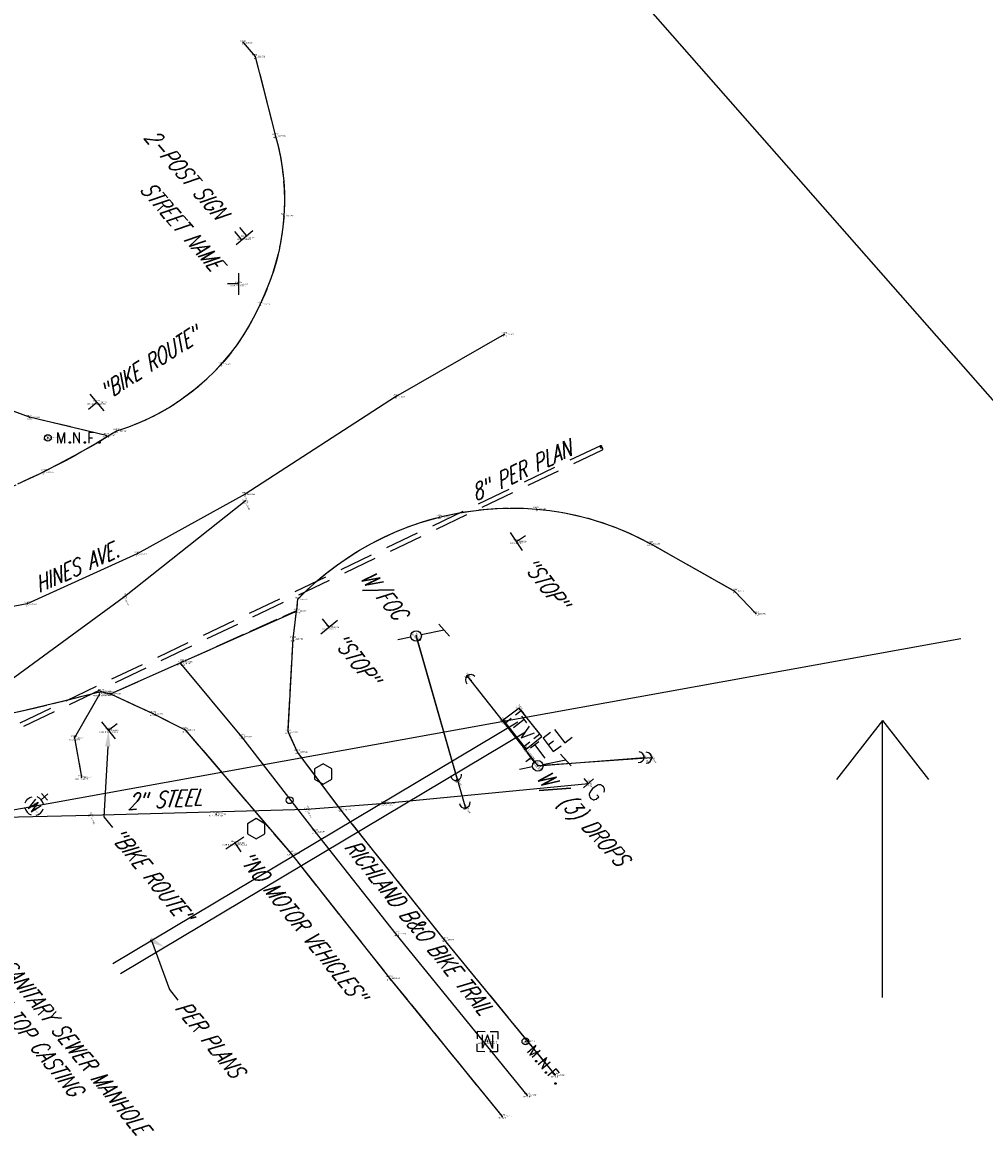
# Model space of a CAD drawing. Extents: x 0 to 213038, y 0 to 462006.
# Tile 15 of 106: x 190717 to 190859, y 408133 to 408300. Entities that reach past the tile are written whole.
import ezdxf
from ezdxf import colors
from ezdxf.entities.mleader import LeaderData, LeaderLine
from ezdxf.enums import TextEntityAlignment as Align
from ezdxf.math import Vec2, Vec3

# ---------------------------------------------------------------- set-up
doc = ezdxf.new("R2010")
doc.units = 0
doc.header["$LTSCALE"] = 20
doc.header["$MEASUREMENT"] = 0
for name, pattern in [('1-DASHED2', [0.1875, 0.125, -0.0625]), ('PV_X_EP', [0.27, 0.22, -0.05]), ('UT_X_SAN (no text)', [0.375, 0.25, -0.125])]:
    doc.linetypes.add(name, pattern=pattern)
doc.layers.get('0').update_dxf_attribs({"linetype": 'CONTINUOUS'})
for name, color, linetype in [('DT_X_BREAK_LINE', 4, 'CONTINUOUS'), ('PNTDESC', 3, 'CONTINUOUS'), ('PNTELEV', 5, 'CONTINUOUS'), ('PNTNO', 7, 'CONTINUOUS'), ('PNTS', 3, 'CONTINUOUS'), ('PNTS_Bellville Topo', 1, 'CONTINUOUS'), ('PNTS_DTU-7-22-2025', 1, 'CONTINUOUS'), ('PNTS_MONBOXES', 1, 'CONTINUOUS'), ('PNTS_TBC-7-16-2025', 1, 'CONTINUOUS'), ('PV_X_EOP', 240, 'PV_X_EP'), ('PV_X_PARKING_LOT', 9, '1-DASHED2'), ('RD_X_BLOCKS', 1, 'CONTINUOUS'), ('RW_X_TEXT', 9, 'CONTINUOUS'), ('SC_SCRATCH-6', 6, 'CONTINUOUS'), ('SN_X_BLOCKS', 94, 'CONTINUOUS'), ('SN_X_TEXT', 2, 'CONTINUOUS'), ('SV_X_CENTER_PAVT', 2, 'CONTINUOUS'), ('SV_X_MISC_BLOCKS', 2, 'CONTINUOUS'), ('SV_X_MON_BLOCKS_FOUNDMARK', 7, 'CONTINUOUS'), ('UT_X_GAS', 2, 'UT_X_GAS (Short)'), ('UT_X_GAS_BLOCKS', 2, 'CONTINUOUS'), ('UT_X_GAS_TEXT', 2, 'CONTINUOUS'), ('UT_X_GUY', 1, 'CONTINUOUS'), ('UT_X_SAN_STORM_LINE', 62, 'UT_X_SAN (no text)'), ('UT_X_SAN_TEXT', 62, 'CONTINUOUS'), ('UT_X_SAN_TEXT_DATA', 62, 'CONTINUOUS'), ('UT_X_TELE', 32, 'UT_X_TELEPHONE'), ('UT_X_TELE_BLOCKS', 32, 'CONTINUOUS'), ('UT_X_TELE_PER_PLANS', 32, 'UT_X_TELEPHONE'), ('UT_X_TELE_TEXT', 32, 'CONTINUOUS'), ('UT_X_WATER_BLOCKS', 150, 'CONTINUOUS'), ('UT_X_WATER_per_plans', 150, 'UT_X_WATER')]:
    doc.layers.add(name, color=color, linetype=linetype)
doc.layers.add('SC_SCRATCH-5', color=5, linetype='CONTINUOUS', plot=False)
doc.styles.add('LINETYPE', font='romans.shx', dxfattribs={"width": 0.9})
doc.styles.add('PTXT', font='TXT')
doc.styles.add('romans', font='romans.shx', dxfattribs={"width": 0.75, "oblique": 22.5})
doc.linetypes.add('UT_X_FOC', pattern='A,0.4,-0.13,0.4,-0.13,0.4,-0.13,0.4,-0.13,0.4,-0.13,0.4,["FOC",LINETYPE,S=0.1,R=0,X=0.06,Y=-0.05],-0.4', length=3.45)
doc.linetypes.add('UT_X_GAS (Short)', pattern='A,0.25,-0.15,0.25,-0.15,0.25,-0.15,0.25,-0.15,0.25,["G",LINETYPE,S=0.1,R=0,X=0.056,Y=-0.05],-0.2', length=2.05)
doc.linetypes.add('UT_X_TELEPHONE', pattern='A,0.3,-0.13,0.3,-0.13,0.3,-0.13,0.3,-0.13,0.3,["T",LINETYPE,S=0.1,R=0,X=0.062,Y=-0.05],-0.2', length=2.22)
doc.linetypes.add('UT_X_WATER', pattern='A,0.25,-0.15,0.25,-0.15,0.25,-0.15,0.25,-0.15,0.25,["W",LINETYPE,S=0.08,R=0,X=0.043,Y=-0.05],-0.2', length=2.05)

# ---------------------------------------------------------------- blocks, each defined once
blk = doc.blocks.new('SRVPNO1')
at = {"layer": 'PNTDESC', "style": 'PTXT'}
blk.add_attdef('DESC2', text='', height=1, dxfattribs=at).set_placement((0, -1.75), align=Align.CENTER)
at = {"layer": 'PNTELEV', "style": 'PTXT'}
blk.add_attdef('ELEV2', (1.5, -0.5), '', height=1, dxfattribs=at)
at = {"layer": 'PNTNO', "style": 'PTXT'}
blk.add_attdef('PT#', text='', height=1, dxfattribs=at).set_placement((0, 0.75), align=Align.CENTER)
blk = doc.blocks.new('MNAIL')
at = {"color": 9, "flags": 128}
for points in [[(0.072, -0.0404), (0.072, 0.0396), (0.0974, -0.0404), (0.1216, 0.0396), (0.1216, -0.0404)], [(0.1905, -0.0404), (0.1905, 0.0396), (0.2319, -0.0404), (0.2319, 0.0396)], [(0.3393, 0.0396), (0.3013, 0.0396), (0.3013, -0.0404)], [(0.3013, 0.0005), (0.3283, 0.0005)], [(0.1602, -0.0297), (0.163, -0.0297), (0.1646, -0.031), (0.1663, -0.0335), (0.1663, -0.0367), (0.1646, -0.0392), (0.163, -0.0404), (0.1602, -0.0404), (0.1585, -0.0392), (0.1569, -0.0367), (0.1569, -0.0335), (0.1585, -0.031), (0.1602, -0.0297)], [(0.271, -0.0297), (0.2737, -0.0297), (0.2754, -0.031), (0.277, -0.0335), (0.277, -0.0367), (0.2754, -0.0392), (0.2737, -0.0404), (0.271, -0.0404), (0.2693, -0.0392), (0.2677, -0.0367), (0.2677, -0.0335), (0.2693, -0.031), (0.271, -0.0297)], [(0.3785, -0.0297), (0.3812, -0.0297), (0.3829, -0.031), (0.3845, -0.0335), (0.3845, -0.0367), (0.3829, -0.0392), (0.3812, -0.0404), (0.3785, -0.0404), (0.3768, -0.0392), (0.3751, -0.0367), (0.3751, -0.0335), (0.3768, -0.031), (0.3785, -0.0297)]]:
    blk.add_lwpolyline(points, dxfattribs=at)
at = {"color": 9}
blk.add_circle((0, 0), 0.0249, dxfattribs=at)
blk = doc.blocks.new('MONBX')
at = {"flags": 128}
for points in [[(-0.075, 0.0189), (-0.075, 0.0751), (-0.0188, 0.0751)], [(-0.037, -0.05), (-0.037, 0.05), (0, -0.05), (0.037, 0.05), (0.037, -0.05)], [(0.0177, 0.0751), (0.0751, 0.0751), (0.0751, 0.0189)], [(-0.0188, -0.075), (-0.075, -0.075), (-0.075, -0.0189)], [(0.0751, -0.0189), (0.0751, -0.075), (0.0177, -0.075)]]:
    blk.add_lwpolyline(points, dxfattribs=at)
blk = doc.blocks.new('SGN1P')
for p, q in [((0, 0), (-0.08, 0)), ((0, 0.08), (0, -0.08))]:
    blk.add_line(p, q)
blk = doc.blocks.new('SGN2P')
for p, q in [((0, 0.024), (-0.08, 0.024)), ((0, 0.08), (0, -0.08)), ((0, -0.024), (-0.08, -0.024))]:
    blk.add_line(p, q)
blk = doc.blocks.new('DM')
at = {"lineweight": -2}
h = blk.add_hatch(color=2, dxfattribs=at)
edge = h.paths.add_edge_path()
edge.add_arc((0, 0), 0.01, 0, 360)
at = {"color": 2, "lineweight": -2}
blk.add_arc((0.04, 0), 0.04, 90, 270, dxfattribs=at)
blk = doc.blocks.new('GMRK')
for p, q in [((0, 0), (-0.0476, 0)), ((0, -0.05), (0, 0.05))]:
    blk.add_line(p, q)
at = {"flags": 128}
blk.add_lwpolyline([(0.1238, 0.0378), (0.1228, 0.0427), (0.1199, 0.0476), (0.115, 0.0526), (0.1081, 0.0585), (0.1032, 0.0604), (0.0992, 0.0614), (0.0933, 0.0624), (0.0815, 0.0624), (0.0766, 0.0614), (0.0736, 0.0604), (0.0697, 0.0585), (0.0618, 0.0526), (0.0569, 0.0457), (0.0539, 0.0378), (0.052, 0.027), (0.05, 0.0112), (0.05, -0.0094), (0.051, -0.0262), (0.0549, -0.039), (0.0608, -0.0508), (0.0658, -0.0547), (0.0717, -0.0586), (0.0825, -0.0626), (0.0933, -0.0626), (0.1041, -0.0606), (0.1081, -0.0586), (0.112, -0.0567), (0.116, -0.0527), (0.1199, -0.0468), (0.1238, -0.038), (0.1238, -0.0134), (0.1032, -0.0134)], dxfattribs=at)
blk = doc.blocks.new('TELP')
at = {"color": 32}
for p, q in [((0.1093, 0.1812), (0.0202, 0.0334)), ((0.0502, 0.1812), (0.1684, 0.1812))]:
    blk.add_line(p, q, dxfattribs=at)
blk.add_lwpolyline([(-0.0202, -0.0334), (-0.0717, -0.1188)], dxfattribs=at)
blk.add_circle((0, 0), 0.0391, dxfattribs=at)
blk = doc.blocks.new('TVLT')
at = {"flags": 128}
for points in [[(-0.0395, 0.075), (-0.11, 0.075), (-0.11, 0.02)], [(-0.0779, 0.05), (-0.0157, 0.05)], [(-0.0464, 0.05), (-0.0464, -0.05)], [(0.0158, 0.05), (0.0473, -0.05), (0.078, 0.05)], [(0.11, 0.02), (0.11, 0.075), (0.0395, 0.075)], [(-0.11, -0.02), (-0.11, -0.075), (-0.0395, -0.075)], [(0.0395, -0.075), (0.11, -0.075), (0.11, -0.02)]]:
    blk.add_lwpolyline(points, dxfattribs=at)
blk = doc.blocks.new('TMRK')
for p, q in [((0, 0), (-0.0497, 0)), ((0, -0.05), (0, 0.05))]:
    blk.add_line(p, q)
at = {"flags": 128}
for points in [[(0.0408, 0.0621), (0.1186, 0.0621)], [(0.0802, 0.0621), (0.0802, -0.0629)], [(0.2258, 0.0621), (0.1579, 0.0621), (0.1579, -0.0629), (0.2308, -0.0629)], [(0.1579, 0.0001), (0.2062, 0.0001)], [(0.2652, 0.0621), (0.2652, -0.0629), (0.3331, -0.0629)]]:
    blk.add_lwpolyline(points, dxfattribs=at)
blk = doc.blocks.new('WGV')
at = {"lineweight": -2}
for p, q in [((0.0317, 0.1018), (-0.0318, 0.1018)), ((0, 0.07), (0, 0.1336))]:
    blk.add_line(p, q, dxfattribs=at)
at = {"lineweight": -2, "flags": 128}
blk.add_lwpolyline([(-0.0318, 0.041), (-0.0159, -0.0452), (0, 0.041), (0.016, -0.0452), (0.0318, 0.041)], dxfattribs=at)
at = {"lineweight": -2, "extrusion": (0, 0, -1)}
blk.add_arc((0, 0.0001), 0.07, 330.01836, 29.98164, dxfattribs=at)
at = {"lineweight": -2}
for start, end in [(60.01836, 120.01574), (330.01836, 29.98164), (239.98426, 299.98164)]:
    blk.add_arc((0, 0.0001), 0.07, start, end, dxfattribs=at)
blk = doc.blocks.new('POST')
at = {"color": 32, "lineweight": -2}
for p, q in [((0, 0.075), (-0.0649, 0.0375)), ((-0.0649, 0.0375), (-0.0649, -0.0375)), ((0.0649, 0.0375), (0, 0.075)), ((0.0649, -0.0375), (0.0649, 0.0375)), ((-0.0649, -0.0375), (0, -0.075)), ((0, -0.075), (0.0649, -0.0375))]:
    blk.add_line(p, q, dxfattribs=at)

msp = doc.modelspace()

# ---------------------------------------------------------------- linework, layer by layer
at = {"layer": 'DT_X_BREAK_LINE'}
for points in [[(190749.08, 408296.86, 1132.5), (190750.85, 408294.81, 1132.53), (190753.86, 408283.06, 1132.08), (190754.29, 408281.41, 1131.96), (190754.63, 408279.75, 1131.84), (190754.89, 408278.07, 1131.73), (190755.07, 408276.39, 1131.61), (190755.16, 408274.69, 1131.49), (190755.17, 408272.99, 1131.38), (190755.1, 408271.3, 1131.26), (190754.95, 408269.61, 1131.13), (190754.71, 408267.93, 1130.99), (190754.39, 408266.26, 1130.85), (190753.98, 408264.61, 1130.72), (190753.5, 408262.98, 1130.58), (190752.94, 408261.38, 1130.45), (190752.29, 408259.81, 1130.31), (190751.58, 408258.27, 1130.18), (190750.84, 408256.72, 1130.07), (190750.03, 408255.21, 1129.95), (190749.14, 408253.73, 1129.84), (190748.18, 408252.31, 1129.73), (190747.15, 408250.94, 1129.61), (190746.05, 408249.62, 1129.5), (190744.89, 408248.35, 1129.4), (190743.66, 408247.15, 1129.31), (190742.38, 408246.01, 1129.21), (190741.03, 408244.94, 1129.12), (190739.64, 408243.94, 1129.03), (190738.2, 408243.01, 1128.93), (190736.71, 408242.15, 1128.84), (190735.18, 408241.37, 1128.74), (190733.61, 408240.67, 1128.65), (190732.01, 408240.05, 1128.56), (190730.38, 408239.51, 1128.46), (190727.54, 408237.78, 1128.43), (190724.66, 408236.13, 1128.39), (190721.74, 408234.56, 1128.36), (190718.78, 408233.07, 1128.29), (190715.77, 408231.67, 1128.15)], [(190728.88, 408238.88, 1128.46), (190717.56, 408241.54, 1128.33), (190710.85, 408244.03, 1128.17), (190697.29, 408258.64, 1127.54), (190681.92, 408275.41, 1127.1), (190663.28, 408295.38, 1126.87)], [(190756.98, 408213.04, 1129.04), (190757.07, 408213.71, 1129.06), (190757.13, 408214.68, 1129.11), (190758.51, 408216.05, 1129.22), (190759.95, 408217.36, 1129.34), (190761.45, 408218.6, 1129.45), (190763, 408219.78, 1129.56), (190764.61, 408220.89, 1129.67), (190766.26, 408221.92, 1129.78), (190767.95, 408222.88, 1129.9), (190769.69, 408223.77, 1130.01), (190771.46, 408224.57, 1130.12), (190773.27, 408225.3, 1130.23), (190775.1, 408225.95, 1130.35), (190776.97, 408226.52, 1130.46), (190778.85, 408227, 1130.57), (190780.76, 408227.4, 1130.68), (190782.68, 408227.71, 1130.79), (190784.62, 408227.94, 1130.9), (190786.56, 408228.09, 1131.02), (190788.51, 408228.14, 1131.13), (190790.45, 408228.11, 1131.24), (190792.4, 408228, 1131.35), (190794.35, 408227.78, 1131.44), (190796.28, 408227.48, 1131.54), (190798.2, 408227.08, 1131.63), (190800.1, 408226.6, 1131.72), (190801.98, 408226.03, 1131.81), (190803.83, 408225.37, 1131.91), (190805.64, 408224.63, 1132), (190807.42, 408223.81, 1132.09), (190809.16, 408222.9, 1132.18), (190821.61, 408215.9, 1132.57), (190824.78, 408212.56, 1132.58)], [(190729.51, 408200.73, 1128.22), (190740.24, 408205.47, 1128.55), (190756.95, 408212.94, 1128.99)], [(190795.16, 408144.46, 1128.25), (190778.8, 408164.41, 1128.27), (190763.49, 408183.61, 1128.34), (190757.11, 408192.12, 1128.54), (190755.71, 408195.14, 1128.58), (190756.46, 408208.84, 1128.98), (190756.95, 408212.94, 1128.99)], [(190711.48, 408197.13, 1127.62), (190717.04, 408198.35, 1127.82), (190722.57, 408199.67, 1128.02), (190728.08, 408201.08, 1128.22), (190728.97, 408200.84, 1128.22), (190729.53, 408200.74, 1128.23)], [(190727.88, 408200.68, 1128.18), (190724.18, 408194.22, 1127.98), (190725.22, 408188.41, 1127.78)], [(190729.51, 408200.73, 1128.23), (190735.77, 408197.81, 1128.4), (190740.52, 408195.4, 1128.38), (190756.05, 408177.23, 1128.13), (190770.7, 408158.74, 1128.11), (190787.3, 408138.34, 1128.15)]]:
    msp.add_polyline3d(points, dxfattribs=at)
at = {"layer": 'PNTS'}
for p in [(190749.27, 408268.05, 1132.12), (190748.37, 408261.23, 1129.8), (190727.47, 408243.74, 1129.51), (190789.44, 408223.21, 1134.33), (190761.78, 408210.54, 1129.24), (190729.22, 408195.35, 1128.07), (190770.03, 408184.56, 1128.76), (190745.11, 408182.96, 1127.46), (190747.85, 408178.71, 1128.19)]:
    msp.add_point(p, dxfattribs=at)
at = {"layer": 'PNTS_Bellville Topo'}
for p in [(190749.08, 408296.86, 1132.5), (190750.85, 408294.81, 1132.53), (190753.86, 408283.06, 1132.08), (190755.1, 408271.31, 1131.26), (190751.58, 408258.27, 1130.18), (190787.6, 408253.79, 1132.48), (190745.82, 408249.36, 1129.48), (190771.56, 408244.59, 1131.07), (190717.56, 408241.54, 1128.33), (190728.88, 408238.88, 1128.46), (190730.38, 408239.51, 1128.46), (190720.26, 408238.52, 1128.42), (190719.64, 408233.49, 1128.33), (190749.39, 408230.19, 1129.36), (190792.4, 408228, 1131.35), (190778.05, 408226.81, 1130.52), (190809.16, 408222.9, 1132.18), (190733.42, 408221.37, 1128.58), (190821.61, 408215.9, 1132.57), (190717.18, 408213.99, 1128.21), (190757.13, 408214.68, 1129.11), (190756.95, 408212.94, 1128.99), (190824.78, 408212.56, 1132.58), (190756.46, 408208.84, 1128.98), (190740.24, 408205.47, 1128.55), (190739.87, 408205.2, 1128.55), (190727.88, 408200.68, 1128.18), (190728.08, 408201.08, 1128.22), (190729.51, 408200.73, 1128.23), (190729.51, 408200.73, 1128.22), (190735.77, 408197.81, 1128.4), (190740.52, 408195.4, 1128.38), (190724.18, 408194.22, 1127.98), (190748.9, 408194.38, 1128.51), (190755.71, 408195.14, 1128.58), (190757.11, 408192.12, 1128.54), (190725.22, 408188.41, 1127.78), (190763.49, 408183.61, 1128.34), (190759.71, 408180.38, 1128.27), (190756.05, 408177.23, 1128.13), (190771.69, 408165.25, 1128.22), (190778.8, 408164.41, 1128.27), (190770.7, 408158.74, 1128.11), (190790.75, 408149.4, 1128.32), (190795.16, 408144.46, 1128.25), (190791.02, 408141.49, 1128.28), (190787.3, 408138.34, 1128.15)]:
    msp.add_point(p, dxfattribs=at)
at = {"layer": 'PNTS_DTU-7-22-2025'}
for p in [(190749.39, 408229.2, 1129.3), (190731.54, 408215.11, 1128.45), (190718.23, 408184.16, 1127.47), (190758.5, 408183.71, 1128.34), (190726.51, 408182.8, 1127.67)]:
    msp.add_point(p, dxfattribs=at)
at = {"layer": 'PNTS_MONBOXES'}
msp.add_point((190785.15, 408149.37, 1128.24), dxfattribs=at)
at = {"layer": 'PNTS_TBC-7-16-2025'}
for p in [(190774.61, 408209.26), (190782.15, 408203.34), (190789.84, 408198.62), (190787.44, 408196.82), (190790.84, 408192.57), (190791.59, 408191.27), (190808.27, 408191.3), (190809.37, 408191.25), (190792.57, 408190.09), (190780.64, 408187.94), (190800.08, 408187.5), (190781.9, 408183.86)]:
    msp.add_point(p, dxfattribs=at)
at = {"layer": 'PV_X_EOP', "flags": 128}
for points in [[(190749.08, 408296.86), (190750.85, 408294.81), (190753.86, 408283.06, -0.18667), (190751.58, 408258.27, -0.218485), (190730.38, 408239.51, -0.048128), (190709.65, 408229.1, -0.092439), (190678.46, 408221.84), (190664.98, 408220.08), (190627.97, 408217.59)], [(190756.93, 408212.72, 0.044783), (190757.13, 408214.68, -0.224783), (190792.4, 408228, -0.104326), (190809.16, 408222.9), (190821.61, 408215.9), (190824.78, 408212.56)], [(190630.28, 408191.22), (190648.11, 408192.26), (190665.62, 408192.97, 0.161538), (190689.08, 408193.19, 0.029824), (190728.08, 408201.08, 0.03488), (190729.51, 408200.73, 0.03488)]]:
    msp.add_lwpolyline(points, format="xyb", dxfattribs=at)
for points in [[(190728.88, 408238.88), (190717.56, 408241.54), (190710.85, 408244.03), (190697.29, 408258.64), (190681.92, 408275.41), (190663.28, 408295.38)], [(190795.16, 408144.46), (190778.8, 408164.41), (190763.49, 408183.61), (190757.11, 408192.12), (190755.71, 408195.14), (190756.46, 408208.84), (190756.95, 408212.94)], [(190729.52, 408200.73), (190735.77, 408197.81), (190740.52, 408195.4), (190756.05, 408177.23), (190770.7, 408158.74), (190787.3, 408138.34)]]:
    msp.add_lwpolyline(points, dxfattribs=at)
at = {"layer": 'PV_X_EOP', "elevation": 1128.22}
msp.add_lwpolyline([(190729.51, 408200.73), (190740.24, 408205.47), (190756.98, 408213.04)], dxfattribs=at)
at = {"layer": 'PV_X_PARKING_LOT', "flags": 128}
msp.add_lwpolyline([(190727.88, 408200.68), (190724.18, 408194.22), (190725.22, 408188.41)], dxfattribs=at)
at = {"layer": 'RD_X_BLOCKS'}
msp.add_circle((190755.94, 408185.01), 0.5, dxfattribs=at)
at = {"layer": 'SC_SCRATCH-5'}
msp.add_lwpolyline([(190953.89, 408137.06), (190729.42, 408392.43), (190564.18, 408247.18), (190788.66, 407991.82), (190953.89, 408137.06)], close=True, dxfattribs=at)
at = {"layer": 'SC_SCRATCH-6'}
msp.add_line((190843.44, 408155.91), (190843.44, 408196.79), dxfattribs=at)
for points in [[(190843.44, 408196.79), (190836.65, 408188.06)], [(190843.44, 408196.79), (190850.24, 408188.06)]]:
    msp.add_lwpolyline(points, dxfattribs=at)
at = {"layer": 'SV_X_CENTER_PAVT'}
for points in [[(190787.6, 408253.79, 1132.48), (190771.56, 408244.59, 1131.07), (190749.39, 408230.19, 1129.36), (190733.42, 408221.37, 1128.58), (190717.18, 408213.99, 1128.21), (190699.3, 408210.63, 1127.32), (190679.16, 408208.73, 1126.07), (190652.98, 408206.68, 1124.82), (190629.21, 408205.23, 1124.05)], [(190791.02, 408141.49, 1128.28), (190771.69, 408165.25, 1128.22), (190759.71, 408180.38, 1128.27), (190748.9, 408194.38, 1128.51), (190739.87, 408205.2, 1128.55)]]:
    msp.add_polyline3d(points, dxfattribs=at)
at = {"layer": 'UT_X_GAS', "flags": 128}
for points in [[(190645.02, 408200.42), (190695.57, 408199.76), (190714.62, 408202.68), (190731.54, 408215.11), (190749.39, 408229.2)], [(190694.8, 408182.18), (190711.61, 408182.46), (190726.51, 408182.8), (190758.5, 408183.71), (190770.03, 408184.56), (190800.08, 408187.5)]]:
    msp.add_lwpolyline(points, dxfattribs=at)
at = {"layer": 'UT_X_GUY'}
for points in [[(190774.61, 408209.26), (190781.9, 408183.86)], [(190780.71, 408188), (190774.61, 408209.26)], [(190782.15, 408203.34), (190792.57, 408190.09), (190808.27, 408191.3)], [(190809.39, 408191.27), (190792.57, 408190.09)]]:
    msp.add_lwpolyline(points, dxfattribs=at)
at = {"layer": 'UT_X_SAN_STORM_LINE'}
msp.add_lwpolyline([(190801.98, 408237.05, 0.850307), (190801.83, 408237.35), (190801.83, 408237.35), (190709.64, 408193.3), (190709.93, 408192.7), (190802.12, 408236.75, 0.850307), (190801.98, 408237.05)], format="xyb", close=True, dxfattribs=at)
msp.add_arc((190801.93, 408237.21), 0.167, 124.7889, 286.2879, dxfattribs=at)
at = {"layer": 'UT_X_TELE'}
msp.add_lwpolyline([(190793.18, 408194.44), (190789.84, 408198.62), (190787.44, 408196.82), (190790.84, 408192.57)], close=True, dxfattribs=at)
at = {"layer": 'UT_X_TELE_PER_PLANS', "linetype": 'UT_X_FOC'}
for points in [[(190729.85, 408160.92), (190789.63, 408196.6)], [(190730.96, 408159.43), (190790.74, 408195.11)]]:
    msp.add_lwpolyline(points, dxfattribs=at)
at = {"layer": 'UT_X_WATER_per_plans', "elevation": 1127.47}
msp.add_lwpolyline([(190651.1, 408172.01), (190855.01, 408208.9)], dxfattribs=at)

# ---------------------------------------------------------------- block references
at = {"layer": 'PNTS', "xscale": 0.2, "yscale": 0.2, "zscale": 0.2}
for p, values in [((190749.27, 408268.05, 1132.12), {'PT#': 'KM1237', 'ELEV2': '1132.117', 'DESC2': 'SIGNPB-2POST,'}), ((190748.37, 408261.23, 1129.8), {'PT#': 'KM1236', 'ELEV2': '1129.798', 'DESC2': 'SIGNPB-STREET,'}), ((190727.47, 408243.74, 1129.51), {'PT#': 'KM1235', 'ELEV2': '1129.513', 'DESC2': 'SIGNPB-BIKEROUTE,'}), ((190789.44, 408223.21, 1134.33), {'PT#': 'KM1234', 'ELEV2': '1134.326', 'DESC2': 'SIGNPB-STOP,'}), ((190761.78, 408210.54, 1129.24), {'PT#': 'KM1233', 'ELEV2': '1129.236', 'DESC2': 'SIGNPB-STOP,'}), ((190729.22, 408195.35, 1128.07), {'PT#': 'KM1232', 'ELEV2': '1128.072', 'DESC2': 'SIGNPB-BIKEROUTE,'}), ((190770.03, 408184.56, 1128.76), {'PT#': 'KM1153', 'ELEV2': '1128.763', 'DESC2': 'GL ^ 2-2"STL-CG,'}), ((190745.11, 408182.96, 1127.46), {'PT#': 'KM1152', 'ELEV2': '1127.465', 'DESC2': 'GL ^ 1-2"STL-CG,'}), ((190747.85, 408178.71, 1128.19), {'PT#': 'KM1231', 'ELEV2': '1128.189', 'DESC2': 'SIGNPB-NOMOTORVHCLES,'})]:
    msp.add_blockref('SRVPNO1', p, dxfattribs=at).add_auto_attribs(values)
at = {"layer": 'PNTS_Bellville Topo', "xscale": 0.2, "yscale": 0.2, "zscale": 0.2}
for p, values in [((190749.08, 408296.86, 1132.5), {'PT#': 'KM780', 'ELEV2': '1132.504', 'DESC2': 'EP ^ 1'}), ((190750.85, 408294.81, 1132.53), {'PT#': 'KM781', 'ELEV2': '1132.531', 'DESC2': 'EP'}), ((190753.86, 408283.06, 1132.08), {'PT#': 'KM782', 'ELEV2': '1132.078', 'DESC2': 'EP ^ 4'}), ((190755.1, 408271.31, 1131.26), {'PT#': 'KM783', 'ELEV2': '1131.261', 'DESC2': 'EP'}), ((190751.58, 408258.27, 1130.18), {'PT#': 'KM784', 'ELEV2': '1130.179', 'DESC2': 'EP'}), ((190787.6, 408253.79, 1132.48), {'PT#': 'KM818', 'ELEV2': '1132.482', 'DESC2': 'CP ^ 1'}), ((190745.82, 408249.36, 1129.48), {'PT#': 'KM785', 'ELEV2': '1129.476', 'DESC2': 'EP'}), ((190771.56, 408244.59, 1131.07), {'PT#': 'KM819', 'ELEV2': '1131.068', 'DESC2': 'CP'}), ((190717.56, 408241.54, 1128.33), {'PT#': 'KM762', 'ELEV2': '1128.334', 'DESC2': 'EP-BT'}), ((190720.26, 408238.52, 1128.42), {'PT#': 'KM740', 'ELEV2': '1128.421', 'DESC2': 'MAG-FND'}), ((190728.88, 408238.88, 1128.46), {'PT#': 'KM761', 'ELEV2': '1128.461', 'DESC2': 'EP ^ 1-BT'}), ((190730.38, 408239.51, 1128.46), {'PT#': 'KM786', 'ELEV2': '1128.462', 'DESC2': 'EP'}), ((190719.64, 408233.49, 1128.33), {'PT#': 'KM787', 'ELEV2': '1128.334', 'DESC2': 'EP'}), ((190749.39, 408230.19, 1129.36), {'PT#': 'KM820', 'ELEV2': '1129.360', 'DESC2': 'CP'}), ((190778.05, 408226.81, 1130.52), {'PT#': 'KM804', 'ELEV2': '1130.523', 'DESC2': 'EP'}), ((190792.4, 408228, 1131.35), {'PT#': 'KM805', 'ELEV2': '1131.351', 'DESC2': 'EP'}), ((190809.16, 408222.9, 1132.18), {'PT#': 'KM806', 'ELEV2': '1132.185', 'DESC2': 'EP ^ 6'}), ((190733.42, 408221.37, 1128.58), {'PT#': 'KM821', 'ELEV2': '1128.578', 'DESC2': 'CP'}), ((190821.61, 408215.9, 1132.57), {'PT#': 'KM807', 'ELEV2': '1132.572', 'DESC2': 'EP'}), ((190717.18, 408213.99, 1128.21), {'PT#': 'KM822', 'ELEV2': '1128.210', 'DESC2': 'CP'}), ((190757.13, 408214.68, 1129.11), {'PT#': 'KM803', 'ELEV2': '1129.111', 'DESC2': 'EP'}), ((190756.95, 408212.94, 1128.99), {'PT#': 'KM749', 'ELEV2': '1128.987', 'DESC2': 'EP ^ 2-BT'}), ((190824.78, 408212.56, 1132.58), {'PT#': 'KM808', 'ELEV2': '1132.580', 'DESC2': 'EP ^ 2'}), ((190756.46, 408208.84, 1128.98), {'PT#': 'KM748', 'ELEV2': '1128.983', 'DESC2': 'EP-BT'}), ((190739.87, 408205.2, 1128.55), {'PT#': 'KM760', 'ELEV2': '1128.546', 'DESC2': 'CP ^ 2-BT'}), ((190740.24, 408205.47, 1128.55), {'PT#': 'KM801', 'ELEV2': '1128.545', 'DESC2': 'EP'}), ((190727.88, 408200.68, 1128.18), {'PT#': 'KM809', 'ELEV2': '1128.177', 'DESC2': 'PLOT ^ 1-ASPH'}), ((190728.08, 408201.08, 1128.22), {'PT#': 'KM799', 'ELEV2': '1128.225', 'DESC2': 'EP'}), ((190729.51, 408200.73, 1128.23), {'PT#': 'KM750', 'ELEV2': '1128.233', 'DESC2': 'EP ^ 1-BT'}), ((190729.51, 408200.73, 1128.22), {'PT#': 'KM800', 'ELEV2': '1128.225', 'DESC2': 'EP'}), ((190735.77, 408197.81, 1128.4), {'PT#': 'KM751', 'ELEV2': '1128.396', 'DESC2': 'EP-BT'}), ((190740.52, 408195.4, 1128.38), {'PT#': 'KM752', 'ELEV2': '1128.376', 'DESC2': 'EP-BT'}), ((190755.71, 408195.14, 1128.58), {'PT#': 'KM747', 'ELEV2': '1128.580', 'DESC2': 'EP-BT'}), ((190724.18, 408194.22, 1127.98), {'PT#': 'KM810', 'ELEV2': '1127.977', 'DESC2': 'PLOT-ASPH'}), ((190748.9, 408194.38, 1128.51), {'PT#': 'KM759', 'ELEV2': '1128.512', 'DESC2': 'CP-BT'}), ((190757.11, 408192.12, 1128.54), {'PT#': 'KM746', 'ELEV2': '1128.539', 'DESC2': 'EP-BT'}), ((190725.22, 408188.41, 1127.78), {'PT#': 'KM811', 'ELEV2': '1127.777', 'DESC2': 'PLOT ^ 2-ASPH'}), ((190763.49, 408183.61, 1128.34), {'PT#': 'KM745', 'ELEV2': '1128.337', 'DESC2': 'EP-BT'}), ((190759.71, 408180.38, 1128.27), {'PT#': 'KM758', 'ELEV2': '1128.267', 'DESC2': 'CP-BT'}), ((190756.05, 408177.23, 1128.13), {'PT#': 'KM753', 'ELEV2': '1128.128', 'DESC2': 'EP-BT'}), ((190771.69, 408165.25, 1128.22), {'PT#': 'KM757', 'ELEV2': '1128.224', 'DESC2': 'CP-BT'}), ((190778.8, 408164.41, 1128.27), {'PT#': 'KM744', 'ELEV2': '1128.271', 'DESC2': 'EP-BT'}), ((190770.7, 408158.74, 1128.11), {'PT#': 'KM754', 'ELEV2': '1128.114', 'DESC2': 'EP-BT'}), ((190790.75, 408149.4, 1128.32), {'PT#': 'KM741', 'ELEV2': '1128.316', 'DESC2': 'MAG-FND'}), ((190795.16, 408144.46, 1128.25), {'PT#': 'KM743', 'ELEV2': '1128.249', 'DESC2': 'EP ^ 1-BT'}), ((190791.02, 408141.49, 1128.28), {'PT#': 'KM756', 'ELEV2': '1128.281', 'DESC2': 'CP ^ 1-BT'}), ((190787.3, 408138.34, 1128.15), {'PT#': 'KM755', 'ELEV2': '1128.155', 'DESC2': 'EP ^ 2-BT'})]:
    msp.add_blockref('SRVPNO1', p, dxfattribs=at).add_auto_attribs(values)
at = {"layer": 'PNTS_DTU-7-22-2025', "xscale": 0.2, "yscale": 0.2, "zscale": 0.2, "rotation": 294.3326920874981}
for p, values in [((190749.39, 408229.2, 1129.3), {'PT#': 'D1055', 'ELEV2': '1129.297', 'DESC2': 'GL ^ 1'}), ((190731.54, 408215.11, 1128.45), {'PT#': 'D1056', 'ELEV2': '1128.446', 'DESC2': 'GL'}), ((190718.23, 408184.16, 1127.47), {'PT#': 'D1053', 'ELEV2': '1127.471', 'DESC2': 'WV'}), ((190758.5, 408183.71, 1128.34), {'PT#': 'D1052', 'ELEV2': '1128.341', 'DESC2': 'GL ^ 2'}), ((190726.51, 408182.8, 1127.67), {'PT#': 'D1051', 'ELEV2': '1127.669', 'DESC2': 'GL'})]:
    msp.add_blockref('SRVPNO1', p, dxfattribs=at).add_auto_attribs(values)
at = {"layer": 'PNTS_MONBOXES', "xscale": 0.2, "yscale": 0.2, "zscale": 0.2}
msp.add_blockref('SRVPNO1', (190785.15, 408149.37, 1128.24), dxfattribs=at).add_auto_attribs({'PT#': 'KM742', 'ELEV2': '1128.241', 'DESC2': 'MONBOX-TOP/CNTR'})
at = {"layer": 'PNTS_TBC-7-16-2025', "xscale": 0.2, "yscale": 0.2, "zscale": 0.2, "rotation": 312.7425778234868}
for p, values in [((190774.61, 408209.26), {'PT#': 'TBC13', 'ELEV2': '0.000', 'DESC2': 'TP-W/FOC'}), ((190782.15, 408203.34), {'PT#': 'TBC18', 'ELEV2': '0.000', 'DESC2': 'DM'}), ((190789.84, 408198.62), {'PT#': 'TBC21', 'ELEV2': '0.000', 'DESC2': 'TVAULT'}), ((190787.44, 408196.82), {'PT#': 'TBC22', 'ELEV2': '0.000', 'DESC2': 'TVAULT'}), ((190790.84, 408192.57), {'PT#': 'TBC23', 'ELEV2': '0.000', 'DESC2': 'TVAULT'}), ((190791.59, 408191.27), {'PT#': 'TBC20', 'ELEV2': '0.000', 'DESC2': 'TLM'}), ((190792.57, 408190.09), {'PT#': 'TBC12', 'ELEV2': '0.000', 'DESC2': 'TP-W/3 FOC'}), ((190808.27, 408191.3), {'PT#': 'TBC17', 'ELEV2': '0.000', 'DESC2': 'DM'}), ((190809.37, 408191.25), {'PT#': 'TBC16', 'ELEV2': '0.000', 'DESC2': 'DM'}), ((190780.64, 408187.94), {'PT#': 'TBC15', 'ELEV2': '0.000', 'DESC2': 'DM'}), ((190800.08, 408187.5), {'PT#': 'TBC19', 'ELEV2': '0.000', 'DESC2': 'GLM'}), ((190781.9, 408183.86), {'PT#': 'TBC14', 'ELEV2': '0.000', 'DESC2': 'DM'})]:
    msp.add_blockref('SRVPNO1', p, dxfattribs=at).add_auto_attribs(values)
at = {"layer": 'RD_X_BLOCKS', "xscale": 20, "yscale": 20, "zscale": 20}
for p in [(190760.89, 408188.89), (190751, 408180.79)]:
    msp.add_blockref('POST', p, dxfattribs=at)
at = {"layer": 'SN_X_BLOCKS', "xscale": 20, "yscale": 20, "zscale": 20}
for name, p, rotation in [('SGN2P', (190749.27, 408268.05, 1132.12), 310.1863421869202), ('SGN1P', (190727.47, 408243.74, 1129.51), 39.57515500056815), ('SGN1P', (190789.44, 408223.21, 1134.33), 214.1675681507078), ('SGN1P', (190761.78, 408210.54, 1129.24), 309.1776823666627), ('SGN1P', (190729.22, 408195.35, 1128.07), 218.5024339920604), ('SGN1P', (190747.85, 408178.71, 1128.19), 124.1339287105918)]:
    msp.add_blockref(name, p, dxfattribs=dict(at, rotation=rotation))
msp.add_blockref('SGN1P', (190748.37, 408261.23, 1129.8), dxfattribs=at)
at = {"layer": 'SV_X_MISC_BLOCKS', "xscale": 20, "yscale": 20, "zscale": 20}
msp.add_blockref('MNAIL', (190720.26, 408238.52, 1128.42), dxfattribs=at)
at = {"layer": 'SV_X_MISC_BLOCKS', "xscale": 20, "yscale": 20, "zscale": 20, "rotation": 310.7630517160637}
msp.add_blockref('MNAIL', (190790.75, 408149.4, 1128.32), dxfattribs=at)
at = {"layer": 'SV_X_MON_BLOCKS_FOUNDMARK', "xscale": 20, "yscale": 20, "zscale": 20, "rotation": 179.1533970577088}
msp.add_blockref('MONBX', (190785.15, 408149.38, 1128.24), dxfattribs=at)
at = {"layer": 'UT_X_GAS_BLOCKS', "xscale": 20, "yscale": 20, "zscale": 20, "rotation": 312.7425778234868}
msp.add_blockref('GMRK', (190800.08, 408187.5), dxfattribs=at)
at = {"layer": 'UT_X_GUY', "xscale": 20, "yscale": 20, "zscale": 20}
for p, rotation in [((190782.15, 408203.34), 312.7425778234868), ((190808.27, 408191.3), 174.9964775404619), ((190809.39, 408191.29), 180.5187321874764), ((190780.64, 408187.94), 99.15668985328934), ((190781.9, 408183.86), 98.20334888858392)]:
    msp.add_blockref('DM', p, dxfattribs=dict(at, rotation=rotation))
at = {"layer": 'UT_X_TELE_BLOCKS', "xscale": 20, "yscale": 20, "zscale": 20}
for name, p, rotation in [('TELP', (190774.61, 408209.26), 312.7425778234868), ('TVLT', (190790.34, 408195.59), 308.2031683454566), ('TMRK', (190791.59, 408191.27), 37.2881711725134), ('TELP', (190792.57, 408190.09), 312.7425778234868)]:
    msp.add_blockref(name, p, dxfattribs=dict(at, rotation=rotation))
at = {"layer": 'UT_X_WATER_BLOCKS', "xscale": 20, "yscale": 20, "zscale": 20, "rotation": 311.6513014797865}
msp.add_blockref('WGV', (190718.23, 408184.16, 1127.47), dxfattribs=at)

# ---------------------------------------------------------------- texts
at = {"layer": 'RW_X_TEXT', "char_height": 2.4, "attachment_point": 1, "style": 'romans'}
for s, width, heights, insert, rotation in [('HINES AVE.', 16.2128, [6.84], (190717.92, 408217.77, 1128.21), 24.4333), ('RICHLAND B&O BIKE TRAIL', 37.5326, [0], (190765.78, 408179.57, 1128.09), 308.978)]:
    msp.add_mtext_dynamic_manual_height_columns(s, width=width, gutter_width=12, heights=heights, dxfattribs=dict(at, insert=insert, rotation=rotation))
at = {"layer": 'SN_X_TEXT', "char_height": 2.4, "attachment_point": 1, "style": 'romans'}
for s, width, insert, rotation in [('2-POST SIGN', 19.9274, (190736.1, 408284.41), 311.3161), ('STREET NAME', 19.2997, (190735.51, 408276.73), 311.3161), ('"BIKE ROUTE"', 19.6744, (190727.49, 408245.91), 32.8122), ('"STOP"', 16.1119, (190792, 408221.26), 307.6758), ('"STOP"', 16.1119, (190763.98, 408210.03), 308.5756), ('"NO MOTOR VEHICLES"', 37.649, (190750.08, 408177.92), 308.9314)]:
    msp.add_mtext_dynamic_manual_height_columns(s, width=width, gutter_width=12, heights=[0], dxfattribs=dict(at, insert=insert, rotation=rotation))
at = {"layer": 'UT_X_GAS_TEXT', "style": 'romans', "oblique": 22.5, "width": 0.75}
msp.add_text('2" STEEL ', height=2.4, rotation=3.6755, dxfattribs=at).set_placement((190732.01, 408183.59))
at = {"layer": 'UT_X_SAN_TEXT', "style": 'romans', "oblique": 22.5, "width": 0.75}
msp.add_text('8" PER PLAN', height=2.4, rotation=25.5384, dxfattribs=at).set_placement((190783.37, 408229.12))
at = {"layer": 'UT_X_TELE_TEXT', "style": 'romans', "oblique": 22.5, "width": 0.75}
for s, rotation, p in [('W/FOC', 309.841, (190766.25, 408217.76)), ('W/ (3) DROPS', 312.7425, (190792.25, 408188.2))]:
    msp.add_text(s, height=2.4, rotation=rotation, dxfattribs=at).set_placement(p)

# ---------------------------------------------------------------- leaders
at = {"layer": 'SN_X_TEXT'}
ml = msp.add_multileader_mtext('Standard', dxfattribs=at)
ml.set_content('STOP AHEAD SYMBOL ', color=256, style='romans')
ml.set_leader_properties(color=1, linetype='CONTINUOUS', lineweight=-1)
ml.build(insert=Vec2(0, 0))
ml.multileader.update_dxf_attribs({"text_right_attachment_type": 3, "dogleg_length": 0.1, "arrow_head_size": 2.4, "scale": 20})
ctx = ml.context
ctx.base_point, ctx.scale, ctx.char_height, ctx.arrow_head_size, ctx.landing_gap_size, ctx.plane_origin, ctx.plane_x_axis, ctx.plane_y_axis = Vec3(190608.17, 408333.16), 20, 2.4, 2.4, 0.6, Vec3(190615.74, 408291.61), Vec3(0.685243, -0.728314), Vec3(0.728314, 0.685243)
ctx.right_attachment = 3
notes = []
notes.append((ctx, [(0, (0, 0, 0), (0, 0), (1, 0), 1, [])]))
ctx.mtext.insert, ctx.mtext.text_direction, ctx.mtext.rotation, ctx.mtext.width, ctx.mtext.flow_direction = Vec3(190609.46, 408333.55), Vec3(0.685243, -0.728314), 5.467327, 46.2295, 5
ml = msp.add_multileader_mtext('Standard', dxfattribs=at)
ml.set_content('"BIKE ROUTE"', color=256, style='romans')
ml.set_leader_properties(color=1, linetype='CONTINUOUS', lineweight=-1)
ml.build(insert=Vec2(0, 0))
ml.multileader.update_dxf_attribs({"text_right_attachment_type": 3, "dogleg_length": 0.1, "arrow_head_size": 2.4, "scale": 20})
ctx = ml.context
ctx.base_point, ctx.scale, ctx.char_height, ctx.arrow_head_size, ctx.landing_gap_size, ctx.plane_origin, ctx.plane_x_axis, ctx.plane_y_axis = Vec3(190729.78, 408181), 20, 2.4, 2.4, 0.6, Vec3(190747.71, 408172.42), Vec3(0.632952, -0.774191), Vec3(0.774191, 0.632952)
ctx.right_attachment = 3
notes.append((ctx, [(1, (1, 1, 0), (190728.51, 408182.54), (0.632952, -0.774191), 2, [(0, [(190729.22, 408195.35)], 0, [])])]))
ctx.mtext.insert, ctx.mtext.text_direction, ctx.mtext.rotation, ctx.mtext.flow_direction = Vec3(190731.09, 408181.29), Vec3(0.632952, -0.774191), 5.397749, 5
at = {"layer": 'UT_X_SAN_TEXT_DATA'}
ml = msp.add_multileader_mtext('Standard', dxfattribs=at)
ml.set_content('EX. SANITARY SEWER MANHOLE\\P1127.35 TOP CASTING ', color=256, style='romans')
ml.set_leader_properties(color=1, linetype='CONTINUOUS', lineweight=-1)
ml.build(insert=Vec2(0, 0))
ml.multileader.update_dxf_attribs({"text_right_attachment_type": 3, "dogleg_length": 0.1, "arrow_head_size": 2.4, "scale": 20})
ctx = ml.context
ctx.base_point, ctx.scale, ctx.char_height, ctx.arrow_head_size, ctx.landing_gap_size, ctx.plane_origin, ctx.plane_x_axis, ctx.plane_y_axis = Vec3(190710.31, 408165.56, 1127.39), 20, 2.4, 2.4, 0.6, Vec3(190708.05, 408190.6, 1127.39), Vec3(0.632952, -0.774191), Vec3(0.774191, 0.632952)
ctx.right_attachment = 3
notes.append((ctx, [(0, (1, 1, 0), (190709.04, 408167.11, 1127.39), (0.632952, -0.774191), 2, [(0, [(190708.05, 408190.6, 1127.39)], 0, [])])]))
ctx.mtext.insert, ctx.mtext.text_direction, ctx.mtext.rotation, ctx.mtext.width, ctx.mtext.flow_direction = Vec3(190711.62, 408165.86, 1127.39), Vec3(0.632952, -0.774191), 5.397749, 50.7173, 5
at = {"layer": 'UT_X_TELE_PER_PLANS'}
ml = msp.add_multileader_mtext('Standard', dxfattribs=at)
ml.set_content('PER PLANS', color=256, style='romans')
ml.set_leader_properties(color=1, linetype='CONTINUOUS', lineweight=-1)
ml.build(insert=Vec2(0, 0))
ml.multileader.update_dxf_attribs({"text_right_attachment_type": 3, "dogleg_length": 0.1, "arrow_head_size": 2.4, "scale": 20})
ctx = ml.context
ctx.base_point, ctx.scale, ctx.char_height, ctx.arrow_head_size, ctx.landing_gap_size, ctx.plane_origin, ctx.plane_x_axis, ctx.plane_y_axis = Vec3(190739.46, 408155.51), 20, 2.4, 2.4, 0.6, Vec3(190737.49, 408163.33), Vec3(0.632952, -0.774191), Vec3(0.774191, 0.632952)
ctx.right_attachment = 3
notes.append((ctx, [(0, (1, 1, 0), (190738.19, 408157.06), (0.632952, -0.774191), 2, [(1, [(190737.49, 408163.33), (190735.55, 408164.32)], 0, [])])]))
ctx.mtext.insert, ctx.mtext.text_direction, ctx.mtext.rotation, ctx.mtext.flow_direction = Vec3(190740.77, 408155.81), Vec3(0.632952, -0.774191), 5.397749, 5
for ctx, leaders in notes:
    for number, flags, end, landing, length, lines in leaders:
        leader = LeaderData()
        leader.index, (leader.has_last_leader_line, leader.has_dogleg_vector, leader.attachment_direction) = number, flags
        leader.last_leader_point, leader.dogleg_vector, leader.dogleg_length = Vec3(end), Vec3(landing), length
        for number, points, colour, breaks in lines:
            line = LeaderLine()
            line.index, line.vertices, line.color, line.breaks = number, Vec3.list(points), colors.encode_raw_color(colour), breaks
            leader.lines.append(line)
        ctx.leaders.append(leader)

doc.saveas('drawing.dxf')
